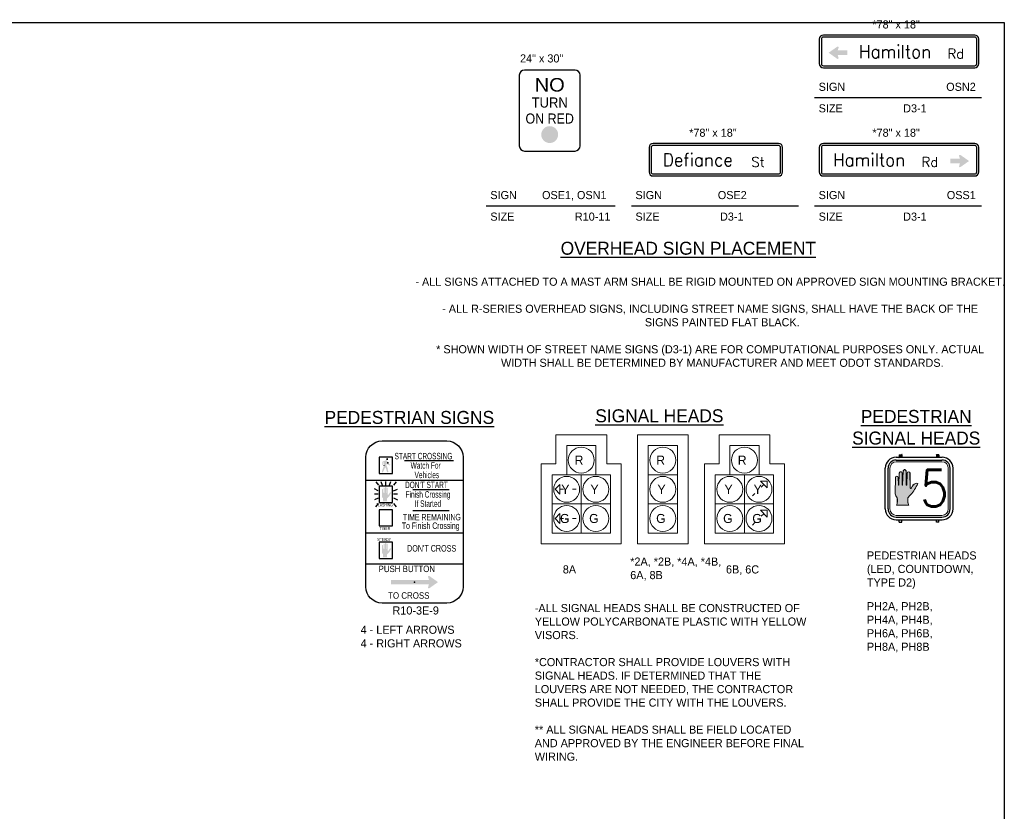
# Model space of a CAD drawing. Header units: feet. Extents: x -492 to 1495683, y -198 to 337262.
# Tile 5 of 38: x 47 to 63, y -129 to -117. Entities that reach past the tile are written whole.
import ezdxf
from ezdxf.enums import TextEntityAlignment as Align

# ---------------------------------------------------------------- set-up
doc = ezdxf.new("R2010")
doc.units = ezdxf.units.FT
doc.header["$MEASUREMENT"] = 0
doc.layers.add('COLUMNS', color=6, linetype='Continuous', plot=False)
for name, color, linetype in [('SH_Data', 7, 'Continuous'), ('TEXT', 7, 'Continuous'), ('TEXT-DED', 10, 'Continuous')]:
    doc.layers.add(name, color=color, linetype=linetype)
doc.styles.add('Font 70-Title', font='STANDARD.shx', dxfattribs={"height": 0.2})
doc.styles.add('Slanted-Normal', font='font31.shx', dxfattribs={"height": 0.14})
doc.styles.add('Slanted-Normal LS 0.50', font='ISO_FONTRIGHT.shx', dxfattribs={"height": 0.14})
doc.styles.get("Standard").update_dxf_attribs({"font": 'font31.shx'})
doc.styles.add('Straight-Normal', font='font30.shx', dxfattribs={"height": 0.14})
doc.styles.add('Style-ISO_FONTLEFT', font='ISO_FONTLEFT.shx')

# ---------------------------------------------------------------- blocks, each defined once
blk = doc.blocks.new('HAND')
at = {"color": 4, "linetype": 'Continuous', "lineweight": 0, "flags": 128}
blk.add_lwpolyline([(0.0327, -0.0008), (-0.0313, -0.0008), (-0.0313, -0.0008, 0.132671), (-0.0271, 0.0154), (-0.0271, 0.0154), (-0.0271, 0.0308), (-0.0271, 0.0308, 0.167102), (-0.032, 0.0432), (-0.032, 0.0432, -0.191036), (-0.0387, 0.0626), (-0.0387, 0.0626), (-0.0372, 0.143), (-0.0372, 0.143, -1), (-0.0227, 0.143), (-0.0227, 0.143), (-0.0215, 0.105), (-0.0215, 0.105, 1.105459), (-0.0196, 0.1047), (-0.0197, 0.1045), (-0.0167, 0.1665), (-0.0167, 0.1665, -1), (-0.0022, 0.1665), (-0.0022, 0.1665), (-0.0014, 0.105), (-0.0014, 0.105, 1.105459), (0.0005, 0.1047), (0.0004, 0.1045), (0.004, 0.1776), (0.004, 0.1776, -1), (0.0186, 0.1776), (0.0186, 0.1776), (0.0199, 0.105), (0.0199, 0.105, 1.105459), (0.0218, 0.1047), (0.0218, 0.1045), (0.0247, 0.1659), (0.0247, 0.1659, -1), (0.0392, 0.1659), (0.0392, 0.1659), (0.0402, 0.0888), (0.0402, 0.0888, 0.624418), (0.0477, 0.089), (0.0477, 0.089, -0.280315), (0.0689, 0.113, -0.24028), (0.0796, 0.1117, -0.08382), (0.0424, 0.0526, 0.10317), (0.0284, 0.0364), (0.0284, 0.0364), (0.0284, 0.0154), (0.0284, 0.0154, 0.132671), (0.0327, -0.0008), (0.0327, -0.0008)], format="xyb", close=True, dxfattribs=at)
blk = doc.blocks.new('*U1059')
at = {"layer": 'SH_Data'}
h = blk.add_hatch(color=256, dxfattribs=at)
edge = h.paths.add_edge_path()
edge.add_arc((-0.194, 0.051), 0.00278, 167.1401, 347.1404, ccw=False)
edge.add_line((-0.197, 0.051), (-0.201, 0.265))
edge.add_arc((-0.222, 0.265), 0.0214, 0, 180)
edge.add_line((-0.244, 0.265), (-0.254, 0.051))
edge.add_line((-0.254, 0.051), (-0.254, 0.051))
edge.add_arc((-0.257, 0.051), 0.00278, 351.0096, 358.6099, ccw=False)
edge.add_line((-0.254, 0.05), (-0.254, 0.05))
edge.add_line((-0.254, 0.05), (-0.254, 0.05))
edge.add_arc((-0.257, 0.051), 0.00278, 167.1401, 346.5951, ccw=False)
edge.add_line((-0.26, 0.051), (-0.262, 0.233))
edge.add_line((-0.262, 0.233), (-0.262, 0.233))
edge.add_arc((-0.283, 0.233), 0.0214, 360, 540)
edge.add_line((-0.305, 0.233), (-0.314, 0.051))
edge.add_line((-0.314, 0.051), (-0.314, 0.051))
edge.add_arc((-0.316, 0.051), 0.00278, 347.3062, 358.6099, ccw=False)
edge.add_line((-0.314, 0.05), (-0.314, 0.05))
edge.add_line((-0.314, 0.05), (-0.314, 0.05))
edge.add_arc((-0.316, 0.051), 0.00278, 167.1401, 346.8691, ccw=False)
edge.add_line((-0.319, 0.051), (-0.323, 0.164))
edge.add_line((-0.323, 0.164), (-0.323, 0.164))
edge.add_arc((-0.344, 0.164), 0.0214, 360, 540)
edge.add_line((-0.365, 0.164), (-0.37, -0.074))
edge.add_arc((-0.288, -0.077), 0.082, 177.3964, 220.6574)
edge.add_line((-0.35, -0.131), (-0.35, -0.131))
edge.add_arc((-0.396, -0.17), 0.0604, 2.7749, 40.7212, ccw=False)
edge.add_line((-0.335, -0.167), (-0.335, -0.213))
edge.add_arc((-0.43, -0.213), 0.0949, -29.7113, 0.5181, ccw=False)
edge.add_line((-0.348, -0.26), (-0.159, -0.26))
edge.add_arc((-0.077, -0.213), 0.0949, 179.4819, 209.7113, ccw=False)
edge.add_line((-0.172, -0.213), (-0.172, -0.151))
edge.add_arc((-0.037, -0.225), 0.154, 127.5194, 151.0809, ccw=False)
edge.add_arc((-0.592, 0.309), 0.618, 318.2058, 337.3712)
edge.add_arc((-0.041, 0.042), 0.0351, 56.229, 110.2726)
edge.add_arc((-0.026, -0.012), 0.0908, 107.2466, 169.8826)
edge.add_line((-0.115, 0.004), (-0.115, 0.004))
edge.add_arc((-0.126, 0.009), 0.0122, 208.0703, 335.996, ccw=False)
edge.add_line((-0.137, 0.004), (-0.14, 0.231))
edge.add_arc((-0.161, 0.231), 0.0214, 0, 180)
edge.add_line((-0.183, 0.231), (-0.191, 0.051))
edge.add_line((-0.191, 0.051), (-0.191, 0.051))
edge.add_arc((-0.194, 0.051), 0.00278, 349.4624, 358.6099, ccw=False)
edge.add_line((-0.191, 0.05), (-0.191, 0.05))
edge.add_line((-0.191, 0.05), (-0.191, 0.05))
for p, q in [((-0.355, 0.477), (-0.307, 0.477)), ((-0.294, 0.49), (-0.311, 0.474)), ((-0.311, 0.474), (-0.309, 0.472)), ((-0.292, 0.488), (-0.309, 0.472)), ((-0.306, 0.515), (-0.306, 0.478)), ((-0.306, 0.515), (-0.269, 0.515)), ((-0.304, 0.477), (0.303, 0.477)), ((-0.28, 0.504), (-0.264, 0.521)), ((-0.278, 0.502), (-0.262, 0.519)), ((-0.266, 0.514), (-0.266, 0.477)), ((-0.262, 0.519), (-0.264, 0.521)), ((0.264, 0.521), (0.262, 0.519)), ((0.278, 0.502), (0.262, 0.519)), ((0.28, 0.504), (0.264, 0.521)), ((0.266, 0.514), (0.266, 0.477)), ((0.306, 0.515), (0.269, 0.515)), ((0.292, 0.488), (0.309, 0.472)), ((0.294, 0.49), (0.311, 0.474)), ((0.306, 0.515), (0.306, 0.478)), ((0.307, 0.477), (0.355, 0.477)), ((0.311, 0.474), (0.309, 0.472)), ((-0.524, -0.32), (-0.524, 0.309)), ((-0.478, -0.32), (-0.478, 0.309)), ((-0.352, 0.435), (0.352, 0.435)), ((0.478, -0.32), (0.478, 0.309)), ((0.524, -0.32), (0.524, 0.309)), ((-0.352, -0.446), (0.352, -0.446)), ((-0.355, -0.488), (0.355, -0.488)), ((-0.306, -0.526), (-0.306, -0.488)), ((-0.306, -0.526), (-0.266, -0.526)), ((-0.266, -0.526), (-0.266, -0.488)), ((0.266, -0.526), (0.266, -0.488)), ((0.306, -0.526), (0.266, -0.526)), ((0.306, -0.526), (0.306, -0.488))]:
    blk.add_line(p, q, dxfattribs=at)
at = {"layer": 'SH_Data', "lineweight": 0}
for p, q in [((-0.451, 0.012), (-0.451, 0.309)), ((-0.352, 0.408), (0.352, 0.408)), ((0.451, 0.012), (0.451, 0.309)), ((-0.451, -0.32), (-0.451, 0.012)), ((0.451, -0.32), (0.451, 0.012)), ((-0.352, -0.419), (0.352, -0.419))]:
    blk.add_line(p, q, dxfattribs=at)
at = {"layer": 'SH_Data', "lineweight": 0, "flags": 128}
blk.add_lwpolyline([(-0.191, 0.05, -1.000003), (-0.197, 0.051), (-0.201, 0.265, 1), (-0.244, 0.265), (-0.254, 0.051), (-0.254, 0.051, -0.033175), (-0.254, 0.05), (-0.254, 0.05), (-0.254, 0.05, -0.995255), (-0.26, 0.051), (-0.262, 0.233), (-0.262, 0.233, 1), (-0.305, 0.233), (-0.314, 0.051), (-0.314, 0.051, -0.049362), (-0.314, 0.05), (-0.314, 0.05), (-0.314, 0.05, -0.997638), (-0.319, 0.051), (-0.323, 0.164), (-0.323, 0.164, 1), (-0.365, 0.164), (-0.37, -0.074, 0.191036), (-0.35, -0.131), (-0.35, -0.131, -0.167102), (-0.335, -0.167), (-0.335, -0.213, -0.132671), (-0.348, -0.26), (-0.159, -0.26, -0.132671), (-0.172, -0.213), (-0.172, -0.151, -0.10317), (-0.131, -0.103, 0.08382), (-0.021, 0.071, 0.24028), (-0.053, 0.075, 0.280315), (-0.115, 0.004), (-0.115, 0.004, -0.624418), (-0.137, 0.004), (-0.14, 0.231, 1), (-0.183, 0.231), (-0.191, 0.051), (-0.191, 0.051, -0.039935), (-0.191, 0.05), (-0.191, 0.05), (-0.191, 0.05)], format="xyb", close=True, dxfattribs=at)
at = {"layer": 'SH_Data'}
for centre in [(-0.286, 0.496), (0.286, 0.496)]:
    blk.add_circle(centre, 0.0102, dxfattribs=at)
for centre, radius, start, end in [((-0.355, 0.309), 0.168, 90, 180), ((0.355, 0.309), 0.168, 360, 90), ((-0.352, 0.309), 0.126, 90, 180), ((0.352, 0.309), 0.126, 360, 90), ((-0.355, -0.32), 0.168, 180, 270), ((-0.352, -0.32), 0.126, 180, 270), ((0.352, -0.32), 0.126, 270, 360), ((0.355, -0.32), 0.168, 270, 360)]:
    blk.add_arc(centre, radius, start, end, dxfattribs=at)
at = {"layer": 'SH_Data', "lineweight": 0}
for centre, start, end in [((-0.352, 0.309), 90, 180), ((0.352, 0.309), 360, 90), ((-0.352, -0.32), 180, 270), ((0.352, -0.32), 270, 360)]:
    blk.add_arc(centre, 0.0989, start, end, dxfattribs=at)
at = {"layer": 'SH_Data', "color": 4, "linetype": 'Continuous', "lineweight": 0, "ltscale": 0.075, "xscale": 2.947582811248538, "yscale": 2.947582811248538, "zscale": 5.895165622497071, "rotation": 359.9999999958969}
blk.add_blockref('HAND', (-0.256, -0.258), dxfattribs=at)
at = {"layer": 'SH_Data', "style": 'Font 70-Title'}
blk.add_text('5', height=0.562, dxfattribs=at).set_placement((0.017, 0.281), align=Align.TOP_LEFT)
blk = doc.blocks.new('*U1063')
at = {"layer": 'SH_Data', "color": 2, "linetype": 'Continuous', "lineweight": 13}
for p, q in [((-0.273, 0), (-0.33, 0)), ((-0.08, 0), (-0.137, 0)), ((-0.273, -0.45), (-0.33, -0.45)), ((-0.08, -0.45), (-0.137, -0.45))]:
    blk.add_line(p, q, dxfattribs=at)
at = {"layer": 'SH_Data', "lineweight": 13, "flags": 128}
for points in [[(-0.617, -0.842), (-0.617, 0.392), (-0.392, 0.392), (-0.392, 0.842), (0.392, 0.842), (0.392, 0.392), (0.617, 0.392), (0.617, -0.842), (-0.617, -0.842)], [(-0.225, 0.675), (0.225, 0.675), (0.225, 0.225), (-0.225, 0.225), (-0.225, 0.675)], [(-0.45, 0.225), (0, 0.225), (0, -0.225), (-0.45, -0.225), (-0.45, 0.225)], [(0, 0.225), (0.45, 0.225), (0.45, -0.225), (0, -0.225), (0, 0.225)], [(-0.45, -0.225), (0, -0.225), (0, -0.675), (-0.45, -0.675), (-0.45, -0.225)], [(0, -0.225), (0.45, -0.225), (0.45, -0.675), (0, -0.675), (0, -0.225)]]:
    blk.add_lwpolyline(points, close=True, dxfattribs=at)
at = {"layer": 'SH_Data', "color": 30, "linetype": 'Continuous', "lineweight": 13, "flags": 128}
for points in [[(-0.33, -0.075), (-0.405, 0), (-0.33, 0.075), (-0.33, -0.075)], [(-0.33, -0.525), (-0.405, -0.45), (-0.33, -0.375), (-0.33, -0.525)]]:
    blk.add_lwpolyline(points, close=True, dxfattribs=at)
at = {"layer": 'SH_Data', "lineweight": 13}
for centre in [(0, 0.45), (-0.225, 0), (0.225, 0), (-0.225, -0.45), (0.225, -0.45)]:
    blk.add_circle(centre, 0.2, dxfattribs=at)
at = {"layer": 'SH_Data', "lineweight": 13, "style": 'Slanted-Normal LS 0.50'}
for s, p in [('R', (-0.034, 0.45)), ('Y', (-0.245, 0)), ('Y', (0.205, 0)), ('G', (-0.255, -0.45)), ('G', (0.195, -0.45))]:
    blk.add_text(s, height=0.14, dxfattribs=at).set_placement(p, align=Align.MIDDLE_CENTER)
blk = doc.blocks.new('*U1057')
at = {"layer": 'SH_Data', "lineweight": 13, "flags": 128}
for points in [[(-0.392, -0.842), (-0.392, 0.842), (0.392, 0.842), (0.392, -0.842), (-0.392, -0.842)], [(-0.225, 0.675), (0.225, 0.675), (0.225, 0.225), (-0.225, 0.225), (-0.225, 0.675)], [(-0.225, 0.225), (0.225, 0.225), (0.225, -0.225), (-0.225, -0.225), (-0.225, 0.225)], [(-0.225, -0.225), (0.225, -0.225), (0.225, -0.675), (-0.225, -0.675), (-0.225, -0.225)]]:
    blk.add_lwpolyline(points, close=True, dxfattribs=at)
at = {"layer": 'SH_Data', "lineweight": 13}
for centre in [(0, 0.45), (0, 0), (0, -0.45)]:
    blk.add_circle(centre, 0.2, dxfattribs=at)
at = {"layer": 'SH_Data', "lineweight": 13, "style": 'Slanted-Normal LS 0.50'}
for s, p in [('R', (-0.034, 0.45)), ('Y', (-0.02, 0)), ('G', (-0.03, -0.45))]:
    blk.add_text(s, height=0.14, dxfattribs=at).set_placement(p, align=Align.MIDDLE_CENTER)

msp = doc.modelspace()

# ---------------------------------------------------------------- hatches: boundary and pattern name
at = {"layer": 'TEXT'}
h = msp.add_hatch(color=3, dxfattribs=at)
edge = h.paths.add_edge_path()
edge.add_arc((55.49851, -119.04584), 0.13021, 0, 360)
h = msp.add_hatch(color=1, dxfattribs=at)
edge = h.paths.add_edge_path()
edge.add_spline(control_points=[(52.98402, -124.06979), (52.98352, -124.06979), (52.98002, -124.06879), (52.97535, -124.06879), (52.97252, -124.06879), (52.96902, -124.06895), (52.96085, -124.07345), (52.93518, -124.08495), (52.91885, -124.09179)], knot_values=[0, 0, 0, 0, 0.00230585, 0.16102215, 0.18158783, 0.19930193, 0.21076464, 1, 1, 1, 1], degree=3, periodic=0)
edge.add_line((52.91885, -124.09179), (52.91502, -124.14462))
edge.add_line((52.91502, -124.14462), (52.92702, -124.14362))
edge.add_line((52.92702, -124.14362), (52.93318, -124.09929))
edge.add_line((52.93318, -124.09929), (52.94652, -124.09862))
edge.add_line((52.94652, -124.09862), (52.93868, -124.12329))
edge.add_line((52.93868, -124.12329), (52.94652, -124.09862))
edge.add_spline(control_points=[(52.94652, -124.09862), (52.94352, -124.10729), (52.94085, -124.11612), (52.93768, -124.12795), (52.93585, -124.13629), (52.93468, -124.14462), (52.93702, -124.14912), (52.93868, -124.15212)], knot_values=[0, 0, 0, 0, 0.48272467, 0.51443918, 0.7448632, 0.89262009, 1, 1, 1, 1], degree=3, periodic=0)
edge.add_line((52.93868, -124.15212), (52.94035, -124.15429))
edge.add_line((52.94035, -124.15429), (52.90902, -124.24745))
edge.add_line((52.90902, -124.24745), (52.92435, -124.25929))
edge.add_line((52.92435, -124.25929), (52.96002, -124.17845))
edge.add_line((52.96002, -124.17845), (52.97352, -124.19495))
edge.add_line((52.97352, -124.19495), (52.99102, -124.25779))
edge.add_line((52.99102, -124.25779), (53.00985, -124.24862))
edge.add_line((53.00985, -124.24862), (52.99468, -124.18212))
edge.add_line((52.99468, -124.18212), (52.98402, -124.15845))
edge.add_line((52.98402, -124.15845), (52.97568, -124.14162))
edge.add_line((52.97568, -124.14162), (52.98702, -124.11779))
edge.add_line((52.98702, -124.11779), (52.99568, -124.13229))
edge.add_line((52.99568, -124.13229), (53.03052, -124.14912))
edge.add_line((53.03052, -124.14912), (53.03835, -124.13895))
edge.add_line((53.03835, -124.13895), (53.00235, -124.11129))
edge.add_spline(control_points=[(53.00235, -124.11129), (53.00102, -124.10045), (52.99635, -124.08995), (52.99218, -124.07762), (52.98585, -124.07129), (52.98402, -124.06979)], knot_values=[0, 0, 0, 0, 0.42192815, 0.80472819, 1, 1, 1, 1], degree=3, periodic=0)
h = msp.add_hatch(color=1, dxfattribs=at)
edge = h.paths.add_edge_path()
edge.add_arc((52.99136, -124.05132), 0.01552, 0, 360)
for points in [[(52.99518, -124.70437), (52.92168, -124.70437), (52.92119, -124.70406, 0.17293117), (52.92629, -124.69488), (52.92635, -124.69504), (52.92629, -124.65848, 0.18976228), (52.91792, -124.64277, -0.26555879), (52.91052, -124.62734), (52.91085, -124.62754), (52.91352, -124.5182), (52.91323, -124.5181, -0.73643285), (52.92729, -124.5181), (52.92735, -124.5182), (52.93035, -124.57554), (52.93518, -124.57554), (52.93752, -124.49887), (52.93716, -124.49875, -0.87352146), (52.95177, -124.49862), (52.95202, -124.49887), (52.95252, -124.57554), (52.95735, -124.57554), (52.96002, -124.4882), (52.96006, -124.48805, -0.78096096), (52.97571, -124.48784), (52.97602, -124.4877), (52.97685, -124.57554), (52.98235, -124.57554), (52.98352, -124.49904), (52.9833, -124.499, -0.91038384), (52.99776, -124.49846), (52.99768, -124.49854), (53.00168, -124.60137), (53.00166, -124.60129, 0.64965847), (53.0104, -124.60153), (53.01068, -124.60187), (53.02852, -124.5742), (53.02812, -124.57427, -0.28150708), (53.04467, -124.56539, -0.06284304), (53.05387, -124.56641), (53.05402, -124.5667), (53.03952, -124.59604), (53.02802, -124.61654), (53.02789, -124.61656, -0.10372046), (53.0099, -124.63771, 0.20073413), (52.99003, -124.66129), (52.99018, -124.66104), (52.99018, -124.69287), (52.99003, -124.69268, 0.19502145), (52.99493, -124.70406)], [(52.99518, -125.5677), (52.92168, -125.5677), (52.92119, -125.5674, 0.17293117), (52.92629, -125.55821), (52.92635, -125.55837), (52.92629, -125.52182, 0.18976228), (52.91792, -125.5061, -0.26555879), (52.91052, -125.49068), (52.91085, -125.49087), (52.91352, -125.38154), (52.91323, -125.38144, -0.73643285), (52.92729, -125.38144), (52.92735, -125.38154), (52.93035, -125.43887), (52.93518, -125.43887), (52.93752, -125.3622), (52.93716, -125.36208, -0.87352146), (52.95177, -125.36195), (52.95202, -125.3622), (52.95252, -125.43887), (52.95735, -125.43887), (52.96002, -125.35154), (52.96006, -125.35139, -0.78096096), (52.97571, -125.35117), (52.97602, -125.35104), (52.97685, -125.43887), (52.98235, -125.43887), (52.98352, -125.36237), (52.9833, -125.36234, -0.91038384), (52.99776, -125.36179), (52.99768, -125.36187), (53.00168, -125.4647), (53.00166, -125.46462, 0.64965847), (53.0104, -125.46486), (53.01068, -125.4652), (53.02852, -125.43754), (53.02812, -125.4376, -0.28150708), (53.04467, -125.42872, -0.06284304), (53.05387, -125.42974), (53.05402, -125.43004), (53.03952, -125.45937), (53.02802, -125.47987), (53.02789, -125.4799, -0.10372046), (53.0099, -125.50104, 0.20073413), (52.99003, -125.52462), (52.99018, -125.52437), (52.99018, -125.5562), (52.99003, -125.55602, 0.19502145), (52.99493, -125.5674)]]:
    msp.add_hatch(color=1, dxfattribs=at).paths.add_polyline_path(points, is_closed=False)
msp.add_hatch(color=1, dxfattribs=at).paths.add_polyline_path([(53.63534, -125.91338), (53.0494, -125.91338), (53.0494, -125.98369), (53.63534, -125.98369), (53.63588, -125.98369), (53.62229, -126.02642, 0.71802418), (53.6432, -126.04177), (53.77596, -125.94854), (53.6432, -125.85531, 0.71802424), (53.62229, -125.87065), (53.63588, -125.91338)])
at = {"layer": 'TEXT-DED'}
h = msp.add_hatch(color=3, dxfattribs=at)
edge = h.paths.add_edge_path()
edge.add_line((59.94107, -117.74826), (60.0879, -117.74826))
edge.add_line((60.0879, -117.74826), (60.0879, -117.81857))
edge.add_line((60.0879, -117.81857), (59.94107, -117.81857))
edge.add_line((59.94107, -117.81857), (59.94053, -117.81857))
edge.add_line((59.94053, -117.81857), (59.95411, -117.8613))
edge.add_arc((59.94107, -117.86545), 0.01369, -125.079243, 17.637802, ccw=False)
edge.add_line((59.9332, -117.87665), (59.80044, -117.78342))
edge.add_line((59.80044, -117.78342), (59.9332, -117.69019))
edge.add_arc((59.94107, -117.70139), 0.01369, -17.637802, 125.079251, ccw=False)
edge.add_line((59.95411, -117.70553), (59.94053, -117.74826))
edge.add_line((59.94053, -117.74826), (59.94107, -117.74826))
h = msp.add_hatch(color=3, dxfattribs=at)
edge = h.paths.add_edge_path()
edge.add_line((61.82645, -119.41826), (61.67962, -119.41826))
edge.add_line((61.67962, -119.41826), (61.67962, -119.48858))
edge.add_line((61.67962, -119.48858), (61.82645, -119.48858))
edge.add_line((61.82645, -119.48858), (61.82699, -119.48858))
edge.add_line((61.82699, -119.48858), (61.8134, -119.5313))
edge.add_arc((61.82645, -119.53545), 0.01369, 522.362198, 665.079243)
edge.add_line((61.83431, -119.54665), (61.96707, -119.45342))
edge.add_line((61.96707, -119.45342), (61.83431, -119.36019))
edge.add_arc((61.82645, -119.37139), 0.01369, 414.920749, 557.637802)
edge.add_line((61.8134, -119.37554), (61.82699, -119.41826))
edge.add_line((61.82699, -119.41826), (61.82645, -119.41826))

# ---------------------------------------------------------------- linework, layer by layer
at = {"layer": 'COLUMNS', "color": 4}
msp.add_lwpolyline([(32.13569, -138.06895), (32.13569, -117.31895), (62.51069, -117.31895), (62.51069, -138.06895)], close=True, dxfattribs=at)
at = {"layer": 'SH_Data', "color": 2, "linetype": 'Continuous', "lineweight": 13}
for p, q in [((58.76109, -124.48303), (58.80116, -124.44296)), ((58.62439, -124.61974), (58.66446, -124.57967)), ((58.76109, -124.93303), (58.80116, -124.89296)), ((58.62439, -125.06974), (58.66446, -125.02967))]:
    msp.add_line(p, q, dxfattribs=at)
at = {"layer": 'SH_Data', "lineweight": 13, "flags": 128}
for points in [[(57.88525, -125.35888), (57.88525, -124.12555), (58.11025, -124.12555), (58.11025, -123.67554), (58.89365, -123.67554), (58.89365, -124.12554), (59.11858, -124.12554), (59.11858, -125.35888), (57.88525, -125.35888)], [(58.27692, -123.84221), (58.72692, -123.84221), (58.72692, -124.29221), (58.27692, -124.29221), (58.27692, -123.84221)], [(58.05192, -124.29221), (58.50192, -124.29221), (58.50192, -124.74221), (58.05192, -124.74221), (58.05192, -124.29221)], [(58.50192, -124.29221), (58.95192, -124.29221), (58.95192, -124.74221), (58.50192, -124.74221), (58.50192, -124.29221)], [(58.05192, -124.74221), (58.50192, -124.74221), (58.50192, -125.19221), (58.05192, -125.19221), (58.05192, -124.74221)], [(58.50192, -124.74221), (58.95192, -124.74221), (58.95192, -125.19221), (58.50192, -125.19221), (58.50192, -124.74221)]]:
    msp.add_lwpolyline(points, close=True, dxfattribs=at)
at = {"layer": 'SH_Data', "color": 30, "linetype": 'Continuous', "lineweight": 13, "flags": 128}
for points in [[(58.8542, -124.496), (58.8542, -124.38993), (58.74813, -124.38993), (58.8542, -124.496)], [(58.8542, -124.946), (58.8542, -124.83993), (58.74813, -124.83993), (58.8542, -124.946)]]:
    msp.add_lwpolyline(points, close=True, dxfattribs=at)
at = {"layer": 'SH_Data', "lineweight": 13}
for centre in [(58.50192, -124.06721), (58.27692, -124.51721), (58.72692, -124.51721), (58.27692, -124.96721), (58.72692, -124.96721)]:
    msp.add_circle(centre, 0.2, dxfattribs=at)
at = {"layer": 'TEXT', "color": 3}
for p, q in [((62.05365, -117.51178), (59.71986, -117.51178)), ((62.05365, -117.54316), (59.71986, -117.54316)), ((59.71986, -117.98297), (62.05365, -117.98297)), ((59.71986, -118.01435), (62.05365, -118.01435)), ((59.02817, -119.18178), (57.09438, -119.18178)), ((59.02817, -119.21316), (57.09438, -119.21316)), ((62.05365, -119.18178), (59.71986, -119.18178)), ((62.05365, -119.21316), (59.71986, -119.21316)), ((57.09438, -119.65297), (59.02817, -119.65297)), ((59.71986, -119.65297), (62.05365, -119.65297)), ((57.09438, -119.68435), (59.02817, -119.68435)), ((59.71986, -119.68435), (62.05365, -119.68435))]:
    msp.add_line(p, q, dxfattribs=at)
at = {"layer": 'TEXT', "color": 1}
for p, q in [((53.26057, -124.07479), (54.01239, -124.07479)), ((52.93868, -124.15212), (52.94035, -124.15429)), ((52.66268, -124.37562), (54.16268, -124.37562)), ((52.85435, -124.5387), (52.79485, -124.51087)), ((52.81418, -124.40254), (52.85702, -124.45437)), ((52.89285, -124.39487), (52.91668, -124.45437)), ((52.97268, -124.45437), (52.97268, -124.39487)), ((53.02668, -124.45437), (53.04952, -124.39487)), ((53.13135, -124.40254), (53.08852, -124.45437)), ((53.09102, -124.54004), (53.15052, -124.5127)), ((53.38902, -124.51879), (53.95023, -124.51879)), ((52.85435, -124.59437), (52.79485, -124.59437)), ((52.85435, -124.65254), (52.79485, -124.68187)), ((53.15052, -124.59437), (53.09102, -124.59437)), ((53.09102, -124.64987), (53.15052, -124.67787)), ((52.85435, -124.73754), (52.81402, -124.7862)), ((53.09102, -124.73754), (53.13135, -124.7862)), ((53.38902, -124.84427), (53.95023, -124.84427)), ((52.66268, -125.18812), (54.16268, -125.18812)), ((52.66268, -125.66729), (54.16268, -125.66729))]:
    msp.add_line(p, q, dxfattribs=at)
at = {"layer": 'TEXT', "color": 3, "flags": 128}
for points in [[(59.71986, -117.51178, 0.41421356), (59.65703, -117.5746), (59.65703, -117.95153, 0.41421356), (59.71986, -118.01435)], [(59.71986, -117.54316, 0.41421356), (59.68841, -117.5746), (59.68841, -117.95153, 0.41421356), (59.71986, -117.98297)], [(62.05365, -118.01435, 0.41421356), (62.11647, -117.95153), (62.11647, -117.5746, 0.41421356), (62.05365, -117.51178)], [(62.05365, -117.98297, 0.41421356), (62.08509, -117.95153), (62.08509, -117.5746, 0.41421356), (62.05365, -117.54316)], [(57.09438, -119.18178, 0.41421356), (57.03155, -119.2446), (57.03155, -119.62153, 0.41421356), (57.09438, -119.68435)], [(57.09438, -119.21316, 0.41421356), (57.06293, -119.2446), (57.06293, -119.62153, 0.41421356), (57.09438, -119.65297)], [(59.02817, -119.68435, 0.41421356), (59.09099, -119.62153), (59.09099, -119.2446, 0.41421356), (59.02817, -119.18178)], [(59.02817, -119.65297, 0.41421356), (59.05961, -119.62153), (59.05961, -119.2446, 0.41421356), (59.02817, -119.21316)], [(59.71986, -119.18178, 0.41421356), (59.65703, -119.2446), (59.65703, -119.62153, 0.41421356), (59.71986, -119.68435)], [(59.71986, -119.21316, 0.41421356), (59.68841, -119.2446), (59.68841, -119.62153, 0.41421356), (59.71986, -119.65297)], [(62.05365, -119.68435, 0.41421356), (62.11647, -119.62153), (62.11647, -119.2446, 0.41421356), (62.05365, -119.18178)], [(62.05365, -119.65297, 0.41421356), (62.08509, -119.62153), (62.08509, -119.2446, 0.41421356), (62.05365, -119.21316)]]:
    msp.add_lwpolyline(points, format="xyb", dxfattribs=at)
msp.add_lwpolyline([(55.88913, -118.04974), (55.10788, -118.04974, 0.41421356), (55.02976, -118.12787), (55.02976, -119.22162, 0.41421356), (55.10788, -119.29974), (55.88913, -119.29974, 0.41421356), (55.96726, -119.22162), (55.96726, -118.12787, 0.41421356), (55.88913, -118.04974)], format="xyb", close=True, dxfattribs=at)
at = {"layer": 'TEXT', "color": 1}
msp.add_lwpolyline([(52.91268, -123.77145), (53.91268, -123.77145, -0.41421356), (54.16268, -124.02145), (54.16268, -126.02145, -0.41421356), (53.91268, -126.27145), (52.91268, -126.27145, -0.41421356), (52.66268, -126.02145), (52.66268, -124.02145, -0.41421356), (52.91268, -123.77145)], format="xyb", close=True, dxfattribs=at)
for points in [[(52.86935, -124.27145), (53.07602, -124.27145), (53.07602, -124.02145), (52.86935, -124.02145), (52.86935, -124.27145)], [(52.86935, -124.71937), (53.07602, -124.71937), (53.07602, -124.46937), (52.86935, -124.46937), (52.86935, -124.71937)], [(52.86935, -125.08119), (53.07602, -125.08119), (53.07602, -124.83119), (52.86935, -124.83119), (52.86935, -125.08119)], [(52.86935, -125.5827), (53.07602, -125.5827), (53.07602, -125.3327), (52.86935, -125.3327), (52.86935, -125.5827)]]:
    msp.add_lwpolyline(points, close=True, dxfattribs=at)
for p in [(53.00235, -124.11129), (53.41268, -125.94854)]:
    msp.add_point(p, dxfattribs=at)
at = {"layer": 'TEXT-DED'}
for points in [[(62.1598, -118.4795), (59.58432, -118.4795)], [(56.50884, -120.14951), (54.51982, -120.14951)], [(59.33432, -120.14951), (56.75884, -120.14951)], [(62.1598, -120.14951), (59.58432, -120.14951)]]:
    msp.add_lwpolyline(points, dxfattribs=at)

# ---------------------------------------------------------------- block references
at = {"layer": 'SH_Data', "lineweight": 13}
for name, p in [('*U1063', (55.98523, -124.5172)), ('*U1057', (57.24356, -124.5172))]:
    msp.add_blockref(name, p, dxfattribs=at)
at = {"layer": 'SH_Data'}
msp.add_blockref('*U1059', (61.19628, -124.50008), dxfattribs=at)

# ---------------------------------------------------------------- texts
at = {"layer": 'SH_Data', "lineweight": 13, "style": 'Slanted-Normal LS 0.50'}
for s, p in [('R', (58.46753, -124.06721)), ('Y', (58.25707, -124.51721)), ('Y', (58.70707, -124.51721)), ('G', (58.24664, -124.96721)), ('G', (58.69664, -124.96721))]:
    msp.add_text(s, height=0.14, dxfattribs=at).set_placement(p, align=Align.MIDDLE_CENTER)
at = {"layer": 'TEXT', "color": 3, "style": 'Straight-Normal'}
for s, height, width, p in [('NO', 0.208333, 1.11, (55.49851, -118.27761)), ('TURN', 0.15625, 0.96, (55.4985, -118.55104)), ('ON RED', 0.15625, 0.92, (55.4985, -118.79844))]:
    msp.add_text(s, height=height, dxfattribs=dict(at, width=width)).set_placement(p, align=Align.MIDDLE_CENTER)
at = {"layer": 'TEXT-DED', "color": 1, "style": 'Style-ISO_FONTLEFT'}
for s, height, width, p in [('START CROSSING', 0.1, 0.6, (53.55111, -124.00479)), ('Watch For', 0.1, 0.6, (53.58496, -124.14945)), ('Vehicles', 0.1, 0.6, (53.60301, -124.29512)), ("DON'T START", 0.1, 0.6, (53.59727, -124.44879)), ('Finish Crossing', 0.1, 0.6, (53.62142, -124.59612)), ('If Started', 0.1, 0.6, (53.6204, -124.73745)), ('FLASHING', 0.046667, 0.66786, (52.94774, -124.75854)), ('TIMER', 0.046667, 0.66786, (52.95515, -125.12035)), ('STEADY', 0.046667, 0.66786, (52.94472, -125.28987)), ('PUSH BUTTON', 0.1, 0.76, (53.29437, -125.74412)), ('TO CROSS', 0.1, 0.8, (53.32519, -126.15479))]:
    msp.add_text(s, height=height, dxfattribs=dict(at, width=width)).set_placement(p, align=Align.MIDDLE_CENTER)
for s, width, p in [('TIME REMAINING', 0.64, (53.23535, -124.94555)), ('To Finish Crossing', 0.64, (53.21712, -125.07888)), ("DON'T CROSS", 0.66, (53.29935, -125.4277))]:
    msp.add_text(s, height=0.1, dxfattribs=dict(at, width=width)).set_placement(p, align=Align.MIDDLE_LEFT)
at = {"layer": 'TEXT-DED', "style": 'Slanted-Normal'}
msp.add_text('R10-3E-9', height=0.125, dxfattribs=at).set_placement((53.43142, -126.38563), align=Align.MIDDLE_CENTER)
for s, p in [('4 - LEFT ARROWS', (52.58184, -126.74563)), ('4 - RIGHT ARROWS', (52.58184, -126.95563))]:
    msp.add_text(s, height=0.125, dxfattribs=at).set_placement(p)
at = {"layer": 'TEXT-DED'}
for s, insert, char_height, width, attachment_point, style in [('*78" x 18"', (60.47555, -117.28434), 0.125, 4.4138422, 1, 'Slanted-Normal'), ('24" x 30"', (55.04083, -117.80821), 0.125, 4.4138422, 1, 'Slanted-Normal'), ('SIGN', (59.64695, -118.24605), 0.125, 4.4138422, 1, 'Slanted-Normal'), ('OSN2', (62.07018, -118.24605), 0.125, 4.4138422, 3, 'Slanted-Normal'), ('SIZE', (59.64695, -118.57841), 0.125, 4.4138422, 1, 'Slanted-Normal'), ('D3-1 ', (60.95087, -118.57841), 0.125, 4.4138422, 1, 'Slanted-Normal'), ('*78" x 18"', (57.65007, -118.95434), 0.125, 4.4138422, 1, 'Slanted-Normal'), ('*78" x 18"', (60.47555, -118.95434), 0.125, 4.4138422, 1, 'Slanted-Normal'), ('SIGN', (54.58245, -119.91605), 0.125, 4.4138422, 1, 'Slanted-Normal'), ('OSE1, OSN1', (55.38053, -119.91605), 0.125, 4.4138422, 1, 'Slanted-Normal'), ('SIGN', (56.82147, -119.91605), 0.125, 4.4138422, 1, 'Slanted-Normal'), ('OSE2', (58.09174, -119.91605), 0.125, 4.4138422, 1, 'Slanted-Normal'), ('SIGN', (59.64695, -119.91605), 0.125, 4.4138422, 1, 'Slanted-Normal'), ('OSS1', (62.07018, -119.91605), 0.125, 4.4138422, 3, 'Slanted-Normal'), ('SIZE', (54.58245, -120.24841), 0.125, 4.4138422, 1, 'Slanted-Normal'), ('R10-11', (55.88636, -120.24841), 0.125, 4.4138422, 1, 'Slanted-Normal'), ('SIZE', (56.82147, -120.24841), 0.125, 4.4138422, 1, 'Slanted-Normal'), ('D3-1 ', (58.12539, -120.24841), 0.125, 4.4138422, 1, 'Slanted-Normal'), ('SIZE', (59.64695, -120.24841), 0.125, 4.4138422, 1, 'Slanted-Normal'), ('D3-1 ', (60.95087, -120.24841), 0.125, 4.4138422, 1, 'Slanted-Normal'), ('\\pxqc;{\\Ffont31|c0;\\LOVERHEAD SIGN PLACEMENT}', (57.63649, -120.69876), 0.2, 4.595022, 2, 'Straight-Normal'), ('\\pxqc;{\\H1.6368x;\\P\\pq*;}\\P\\pi-3,l4,t4;-^IALL SIGNS ATTACHED TO A MAST ARM SHALL BE RIGID MOUNTED ON APPROVED SIGN MOUNTING BRACKET.\\P\\pi0,l0,tz;\\P\\pi-3,l4,t4;-^IALL R-SERIES OVERHEAD SIGNS, INCLUDING STREET NAME SIGNS, SHALL HAVE THE BACK OF THE SIGNS PAINTED FLAT BLACK.\\P\\pi0,l0,tz;\\P\\pi-3,l4,t4;*^ISHOWN WIDTH OF STREET NAME SIGNS (D3-1) ARE FOR COMPUTATIONAL PURPOSES ONLY. ACTUAL WIDTH SHALL BE DETERMINED BY MANUFACTURER AND MEET ODOT STANDARDS.', (53.52294, -120.70307), 0.125, 8.7750216, 1, 'Slanted-Normal'), ('{\\Ffont31|c0;\\LPEDESTRIAN SIGNS}', (52.02576, -123.30846), 0.2, 4.4138422, 1, 'Slanted-Normal'), ('\\pxqc;{\\Ffont31|c0;\\LSIGNAL HEADS}', (55.72179, -123.28336), 0.2, 2.9362897, 1, 'Slanted-Normal'), ('\\pxqc;{\\LPEDESTRIAN SIGNAL HEADS}', (59.85059, -123.29324), 0.2, 2.6022828, 1, 'Slanted-Normal'), ('*2A, *2B, *4A, *4B, \\P6A, 8B', (56.74083, -125.56949), 0.125, 1.3325142, 1, 'Slanted-Normal'), ('PEDESTRIAN HEADS\\P(LED, COUNTDOWN, \\PTYPE D2)', (60.39168, -125.4746), 0.125, 8.7750216, 1, 'Slanted-Normal'), ('8A ', (55.70092, -125.69027), 0.125, 4.4138422, 1, 'Slanted-Normal'), ('6B, 6C ', (58.21759, -125.69027), 0.125, 4.4138422, 1, 'Slanted-Normal'), ('-ALL SIGNAL HEADS SHALL BE CONSTRUCTED OF YELLOW POLYCARBONATE PLASTIC WITH YELLOW VISORS.\\P\\P*CONTRACTOR SHALL PROVIDE LOUVERS WITH SIGNAL HEADS. IF DETERMINED THAT THE LOUVERS ARE NOT NEEDED, THE CONTRACTOR SHALL PROVIDE THE CITY WITH THE LOUVERS.\\P\\P** ALL SIGNAL HEADS SHALL BE FIELD LOCATED AND APPROVED BY THE ENGINEER BEFORE FINAL WIRING.', (55.26864, -126.286), 0.125, 4.3238492, 1, 'Slanted-Normal'), ('PH2A, PH2B, \\PPH4A, PH4B,\\PPH6A, PH6B,\\PPH8A, PH8B', (60.39168, -126.2578), 0.125, 8.7750216, 1, 'Slanted-Normal')]:
    msp.add_mtext(s, dxfattribs=dict(at, insert=insert, char_height=char_height, width=width, attachment_point=attachment_point, style=style))
at = {"layer": 'TEXT-DED', "color": 3, "attachment_point": 1}
for s, insert, char_height in [('{\\Fsimplex|c0;\\W0.95;Hamilton}', (60.26691, -117.6654), 0.2), ('{\\Fsimplex|c0;Rd}', (61.63496, -117.72337), 0.15), ('{\\Fsimplex|c0;\\W0.95;Defiance}', (57.24143, -119.33541), 0.2), ('{\\Fsimplex|c0;\\W0.95;Hamilton}', (59.86691, -119.33541), 0.2), ('{\\Fsimplex|c0;St}', (58.60948, -119.39337), 0.15), ('{\\Fsimplex|c0;Rd}', (61.23496, -119.39337), 0.15)]:
    msp.add_mtext_dynamic_manual_height_columns(s, width=65.14981, gutter_width=5, heights=[0], dxfattribs=dict(at, insert=insert, char_height=char_height))

doc.saveas('drawing.dxf')
